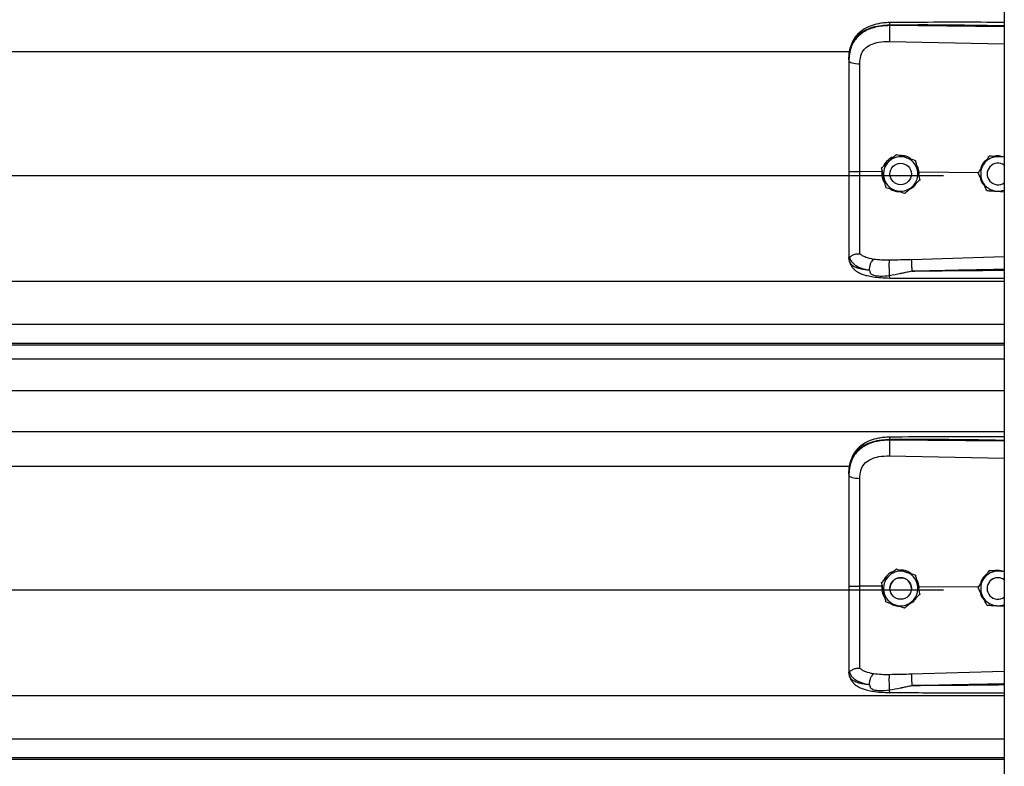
# Model space of a CAD drawing. Header units: inches. Extents: x 170 to 284, y 215 to 248.
# Tile 220 of 256: x 181.381 to 181.869, y 242.263 to 242.633. Entities that reach past the tile are written whole.
import ezdxf

# ---------------------------------------------------------------- set-up
doc = ezdxf.new("R2010")
doc.units = ezdxf.units.IN
doc.header["$LTSCALE"] = 0.25
doc.header["$MEASUREMENT"] = 0
doc.layers.add('LH BENCH MOUNT', color=7, linetype='Continuous')

msp = doc.modelspace()

# ---------------------------------------------------------------- linework, layer by layer
at = {"layer": 'LH BENCH MOUNT'}
for p, q in [((181.86935, 243.8431), (181.86935, 239.64265)), ((181.81251, 242.62982), (181.81251, 242.63023)), ((181.86935, 242.62928), (181.81251, 242.62982)), ((181.81241, 242.62203), (181.86935, 242.62082)), ((177.91358, 242.61695), (181.7928, 242.61695)), ((181.79231, 242.6129), (181.79231, 242.61241)), ((181.81588, 242.56596), (181.81588, 242.56596)), ((181.86183, 242.56517), (181.86183, 242.56517)), ((181.86287, 242.5651), (181.86183, 242.56517)), ((181.8253, 242.56296), (181.8253, 242.56296)), ((177.8672, 242.55556), (181.83919, 242.55556)), ((181.80868, 242.55737), (181.79777, 242.55748)), ((181.80857, 242.55931), (181.80857, 242.55931)), ((181.80887, 242.55796), (181.80868, 242.55737)), ((181.80868, 242.55737), (181.80868, 242.55737)), ((181.81264, 242.5563), (181.81264, 242.5563)), ((181.82334, 242.5563), (181.82334, 242.5563)), ((181.82712, 242.5572), (181.82657, 242.55714)), ((181.82702, 242.55508), (181.82712, 242.5572)), ((181.82712, 242.5572), (181.82712, 242.5572)), ((181.85635, 242.55692), (181.82712, 242.5572)), ((181.85634, 242.55694), (181.85634, 242.55695)), ((181.86085, 242.5563), (181.86085, 242.5563)), ((181.82741, 242.55331), (181.82741, 242.5533)), ((181.86565, 242.54776), (181.86935, 242.54752)), ((181.79231, 242.51535), (181.79231, 242.51482)), ((181.79265, 242.51284), (181.79231, 242.51482)), ((181.86935, 242.51515), (181.82342, 242.51382)), ((177.83703, 242.50318), (181.86935, 242.50318)), ((177.83703, 242.4818), (181.86935, 242.4818)), ((181.86935, 242.47231), (177.83703, 242.47231)), ((177.83703, 242.47167), (181.86935, 242.47167)), ((177.83703, 242.46465), (181.86935, 242.46465)), ((177.83703, 242.44897), (181.86935, 242.44897)), ((177.83703, 242.42858), (181.86935, 242.42858)), ((181.81251, 242.42437), (181.81251, 242.42478)), ((181.86935, 242.42383), (181.81251, 242.42437)), ((181.81241, 242.41658), (181.86935, 242.41537)), ((177.91358, 242.41151), (181.7928, 242.41151)), ((181.79231, 242.40745), (181.79231, 242.40696)), ((181.81588, 242.36052), (181.81588, 242.36051)), ((181.8253, 242.35752), (181.8253, 242.35751)), ((181.86183, 242.35972), (181.86183, 242.35972)), ((181.86287, 242.35965), (181.86183, 242.35972)), ((181.80868, 242.35192), (181.79777, 242.35203)), ((181.80857, 242.35386), (181.80857, 242.35386)), ((181.80887, 242.35251), (181.80868, 242.35192)), ((181.80868, 242.35192), (181.80868, 242.35192)), ((181.81264, 242.35086), (181.81264, 242.35086)), ((181.82334, 242.35086), (181.82334, 242.35086)), ((181.82712, 242.35175), (181.82657, 242.35169)), ((181.82702, 242.34963), (181.82712, 242.35175)), ((181.82712, 242.35175), (181.82712, 242.35175)), ((181.85635, 242.35147), (181.82712, 242.35175)), ((181.85634, 242.3515), (181.85634, 242.3515)), ((181.86085, 242.35086), (181.86085, 242.35086)), ((177.8672, 242.35011), (181.83919, 242.35011)), ((181.82741, 242.34786), (181.82741, 242.34786)), ((181.86565, 242.34231), (181.86935, 242.34207)), ((181.79231, 242.30991), (181.79231, 242.30938)), ((181.79265, 242.30739), (181.79231, 242.30938)), ((181.86935, 242.3097), (181.82342, 242.30837)), ((177.83703, 242.29773), (181.86935, 242.29773)), ((177.83703, 242.27635), (181.86935, 242.27635)), ((181.86935, 242.26686), (177.83703, 242.26686)), ((177.83703, 242.26623), (181.86935, 242.26623))]:
    msp.add_line(p, q, dxfattribs=at)
at = {"layer": 'LH BENCH MOUNT', "flags": 128}
for points in [[(181.79231, 242.61241), (181.79242, 242.61211), (181.79272, 242.61183), (181.79322, 242.61156), (181.7939, 242.61133), (181.79472, 242.61114), (181.79567, 242.61099), (181.79669, 242.6109), (181.79777, 242.61086)], [(181.79231, 242.40696), (181.79242, 242.40666), (181.79272, 242.40638), (181.79322, 242.40612), (181.7939, 242.40588), (181.79472, 242.40569), (181.79567, 242.40554), (181.79669, 242.40545), (181.79777, 242.40541)]]:
    msp.add_lwpolyline(points, dxfattribs=at)
at = {"layer": 'LH BENCH MOUNT'}
for centre in [(181.81799, 242.5563), (181.81799, 242.35086)]:
    msp.add_circle(centre, 0.00535, dxfattribs=at)
for centre, radius, start, end in [((181.81799, 242.5563), 0.00856, 132.3279, 192.3279), ((181.81799, 242.5563), 0.00856, 72.3279, 132.3279), ((181.81799, 242.5563), 0.00856, 12.3279, 72.3279), ((181.8662, 242.5563), 0.00856, 146.2935, 206.2935), ((181.8662, 242.5563), 0.00856, 86.2935, 146.2935), ((181.8662, 242.5563), 0.00535, 53.9281, 306.0719), ((181.81799, 242.5563), 0.00856, 312.3279, 12.3279), ((181.81799, 242.5563), 0.00856, 192.3279, 252.3279), ((181.8662, 242.5563), 0.00856, 206.2935, 266.2935), ((181.81799, 242.5563), 0.00856, 252.3279, 312.3279), ((181.8662, 242.5563), 0.00856, 266.2935, 291.5923), ((181.81799, 242.35086), 0.00856, 132.3279, 192.3279), ((181.81799, 242.35086), 0.00856, 72.3279, 132.3279), ((181.81799, 242.35086), 0.00535, 0, 180), ((181.81799, 242.35086), 0.00856, 12.3279, 72.3279), ((181.8662, 242.35086), 0.00856, 146.2935, 206.2935), ((181.8662, 242.35086), 0.00856, 86.2935, 146.2935), ((181.8662, 242.35086), 0.00535, 53.9281, 180), ((181.8662, 242.35086), 0.00535, 53.9281, 306.0719), ((181.81799, 242.35086), 0.00856, 312.3279, 12.3279), ((181.81799, 242.35086), 0.00856, 192.3279, 252.3279), ((181.8662, 242.35086), 0.00856, 206.2935, 266.2935), ((181.81799, 242.35086), 0.00856, 252.3279, 312.3279), ((181.8662, 242.35086), 0.00856, 266.2935, 291.5923)]:
    msp.add_arc(centre, radius, start, end, dxfattribs=at)
for points, knots in [([(181.79231, 242.6129), (181.79237, 242.61425), (181.79249, 242.61681), (181.79346, 242.6203), (181.79475, 242.62272), (181.79612, 242.62442), (181.7972, 242.62546), (181.79826, 242.62629), (181.79925, 242.62695), (181.80048, 242.62764), (181.80207, 242.62837), (181.80474, 242.62928), (181.80827, 242.63004), (181.81118, 242.63017), (181.81251, 242.63023)], [0, 0, 0, 0, 0.130716, 0.246761, 0.357793, 0.417097, 0.479148, 0.517715, 0.55909, 0.603295, 0.663348, 0.735369, 0.879208, 1, 1, 1, 1]), ([(181.81251, 242.62982), (181.81129, 242.62979), (181.80886, 242.62972), (181.80552, 242.6291), (181.80256, 242.62815), (181.80002, 242.62694), (181.79779, 242.62539), (181.79591, 242.62355), (181.79443, 242.62142), (181.79326, 242.61885), (181.79247, 242.6158), (181.79236, 242.61354), (181.79231, 242.61241)], [0, 0, 0, 0, 0.11117, 0.222336, 0.316278, 0.410208, 0.502403, 0.594579, 0.684543, 0.774504, 0.887181, 1, 1, 1, 1]), ([(181.81253, 242.63132), (181.81153, 242.63128), (181.80964, 242.63121), (181.80633, 242.63068), (181.8031, 242.62979), (181.80035, 242.62848), (181.79837, 242.62716), (181.79672, 242.62572), (181.79541, 242.62413), (181.79433, 242.62237), (181.79348, 242.62046), (181.79273, 242.61795), (181.79252, 242.61601), (181.7924, 242.61494)], [0, 0, 0, 0, 0.097747, 0.185161, 0.330612, 0.436467, 0.508318, 0.585006, 0.671976, 0.730795, 0.803679, 0.891544, 1, 1, 1, 1]), ([(181.81251, 242.62982), (181.81249, 242.62924), (181.81244, 242.62805), (181.8124, 242.62582), (181.81239, 242.62364), (181.8124, 242.62255), (181.81241, 242.62203)], [0, 0, 0, 0, 0.240694, 0.5, 0.759306, 1, 1, 1, 1]), ([(181.81253, 242.63131), (181.81252, 242.63131), (181.81252, 242.63132), (181.81252, 242.63121), (181.81251, 242.63092), (181.81251, 242.6305), (181.81251, 242.63023)], [0, 0, 0, 0, 0.097876, 0.335386, 0.567961, 1, 1, 1, 1]), ([(181.81251, 242.63023), (181.81881, 242.63027), (181.83205, 242.63035), (181.851, 242.63017), (181.86364, 242.62995), (181.86935, 242.62985)], [0, 0, 0, 0, 0.33267, 0.698436, 1, 1, 1, 1]), ([(181.86935, 242.6314), (181.86646, 242.63142), (181.85583, 242.63147), (181.83688, 242.63151), (181.82084, 242.63139), (181.81253, 242.63132)], [0, 0, 0, 0, 0.153046, 0.561044, 1, 1, 1, 1]), ([(181.79819, 242.61479), (181.79819, 242.61479), (181.7983, 242.61515), (181.79879, 242.61656), (181.80033, 242.61876), (181.8034, 242.62066), (181.80751, 242.62187), (181.81066, 242.62197), (181.81241, 242.62203)], [0, 0, 0, 0, 0.000004, 0.065095, 0.26167, 0.475311, 0.709366, 1, 1, 1, 1]), ([(181.79777, 242.61086), (181.79784, 242.61218), (181.79791, 242.61351), (181.79819, 242.61479), (181.79819, 242.61479)], [0, 0, 0, 0, 0.9999804, 1, 1, 1, 1]), ([(181.79231, 242.61241), (181.79231, 242.60878), (181.79231, 242.60151), (181.79231, 242.59042), (181.79231, 242.57924), (181.79231, 242.56827), (181.79231, 242.56103), (181.79231, 242.55755)], [0, 0, 0, 0, 0.2027568, 0.4061036, 0.6088604, 0.8122072, 1, 1, 1, 1]), ([(181.79777, 242.55748), (181.79777, 242.55748), (181.79777, 242.56086), (181.79777, 242.56791), (181.79777, 242.57858), (181.79777, 242.58946), (181.79777, 242.60025), (181.79777, 242.60732), (181.79777, 242.61086)], [0, 0, 0, 0, 0.000001, 0.187792, 0.390844, 0.593896, 0.796948, 1, 1, 1, 1]), ([(181.81223, 242.56264), (181.81317, 242.56349), (181.81442, 242.56463), (181.81559, 242.5657), (181.81588, 242.56596)], [0, 0, 0, 0, 0.749773, 1, 1, 1, 1]), ([(181.81223, 242.56263), (181.81317, 242.56349), (181.81442, 242.56463), (181.81559, 242.5657), (181.81588, 242.56596)], [0, 0, 0, 0, 0.749773, 1, 1, 1, 1]), ([(181.81588, 242.56596), (181.81628, 242.56583), (181.81778, 242.56536), (181.8194, 242.56484), (181.82059, 242.56446)], [0, 0, 0, 0, 0.264307, 1, 1, 1, 1]), ([(181.81588, 242.56596), (181.81628, 242.56584), (181.81778, 242.56536), (181.8194, 242.56484), (181.82059, 242.56446)], [0, 0, 0, 0, 0.264307, 1, 1, 1, 1]), ([(181.82325, 242.56362), (181.8229, 242.56391), (181.82173, 242.56485), (181.81968, 242.56542), (181.81811, 242.56542), (181.81758, 242.56542)], [0, 0, 0, 0, 0.225517, 0.735556, 1, 1, 1, 1]), ([(181.86183, 242.56517), (181.86145, 242.5646), (181.86068, 242.56345), (181.85974, 242.56204), (181.85921, 242.56124), (181.85908, 242.56106)], [0, 0, 0, 0, 0.4299704, 0.8700602, 1, 1, 1, 1]), ([(181.86183, 242.56517), (181.86145, 242.5646), (181.86068, 242.56345), (181.85974, 242.56204), (181.85921, 242.56124), (181.85908, 242.56106)], [0, 0, 0, 0, 0.42997, 0.87006, 1, 1, 1, 1]), ([(181.86676, 242.56485), (181.86549, 242.56493), (181.86379, 242.56504), (181.86222, 242.56514), (181.86183, 242.56517)], [0, 0, 0, 0, 0.749773, 1, 1, 1, 1]), ([(181.86883, 242.56471), (181.86817, 242.56491), (181.8669, 242.5653), (181.86533, 242.56532), (181.86455, 242.56506), (181.86438, 242.565)], [0, 0, 0, 0, 0.456542, 0.877502, 1, 1, 1, 1]), ([(181.80857, 242.55931), (181.80908, 242.55977), (181.8101, 242.5607), (181.81135, 242.56184), (181.81207, 242.56249), (181.81223, 242.56264)], [0, 0, 0, 0, 0.42997, 0.87006, 1, 1, 1, 1]), ([(181.80857, 242.55931), (181.80908, 242.55977), (181.8101, 242.5607), (181.81135, 242.56183), (181.81207, 242.56249), (181.81223, 242.56263)], [0, 0, 0, 0, 0.42997, 0.87006, 1, 1, 1, 1]), ([(181.8146, 242.5648), (181.81447, 242.56477), (181.81332, 242.56451), (181.81156, 242.56305), (181.80994, 242.56144), (181.80961, 242.56033), (181.80958, 242.56022)], [0, 0, 0, 0, 0.059315, 0.505277, 0.94972, 1, 1, 1, 1]), ([(181.82059, 242.56446), (181.82078, 242.5644), (181.82223, 242.56394), (181.82383, 242.56343), (181.82516, 242.56301), (181.8253, 242.56296)], [0, 0, 0, 0, 0.1156469, 0.9045343, 1, 1, 1, 1]), ([(181.82059, 242.56446), (181.82078, 242.5644), (181.82223, 242.56394), (181.82383, 242.56343), (181.82516, 242.56301), (181.8253, 242.56296)], [0, 0, 0, 0, 0.115647, 0.904534, 1, 1, 1, 1]), ([(181.8253, 242.56296), (181.82545, 242.56229), (181.82574, 242.56094), (181.8261, 242.55929), (181.82631, 242.55835), (181.82636, 242.55813)], [0, 0, 0, 0, 0.42997, 0.87006, 1, 1, 1, 1]), ([(181.8253, 242.56296), (181.82545, 242.56229), (181.82574, 242.56094), (181.8261, 242.55929), (181.82631, 242.55835), (181.82636, 242.55813)], [0, 0, 0, 0, 0.42997, 0.87006, 1, 1, 1, 1]), ([(181.82712, 242.5572), (181.82712, 242.5572), (181.82702, 242.55817), (181.82676, 242.55956), (181.82596, 242.56065), (181.82574, 242.56095)], [0, 0, 0, 0, 0.00002, 0.727264, 1, 1, 1, 1]), ([(181.85908, 242.56106), (181.85838, 242.56), (181.85744, 242.55859), (181.85656, 242.55727), (181.85634, 242.55694)], [0, 0, 0, 0, 0.749773, 1, 1, 1, 1]), ([(181.85908, 242.56106), (181.85838, 242.56), (181.85744, 242.55859), (181.85656, 242.55727), (181.85634, 242.55695)], [0, 0, 0, 0, 0.749773, 1, 1, 1, 1]), ([(181.86048, 242.56316), (181.86016, 242.56294), (181.85901, 242.56215), (181.85792, 242.56055), (181.85762, 242.55915), (181.85753, 242.55873)], [0, 0, 0, 0, 0.212514, 0.767063, 1, 1, 1, 1]), ([(181.86935, 242.56468), (181.86871, 242.56472), (181.86785, 242.56478), (181.86698, 242.56483), (181.86676, 242.56485)], [0, 0, 0, 0, 0.7486223, 1, 1, 1, 1]), ([(181.79231, 242.55755), (181.79231, 242.55451), (181.79231, 242.54833), (181.79231, 242.53955), (181.79231, 242.53138), (181.79231, 242.5248), (181.79231, 242.51942), (181.79231, 242.51671), (181.79231, 242.51535)], [0, 0, 0, 0, 0.187091, 0.380392, 0.555876, 0.736448, 0.867195, 1, 1, 1, 1]), ([(181.79777, 242.51679), (181.79777, 242.51705), (181.79777, 242.51862), (181.79777, 242.52205), (181.79777, 242.52766), (181.79777, 242.5341), (181.79777, 242.54132), (181.79777, 242.5492), (181.79777, 242.55472), (181.79777, 242.55748), (181.79777, 242.55748)], [0, 0, 0, 0, 0.031558, 0.189146, 0.346734, 0.504328, 0.661923, 0.83096, 0.999998, 1, 1, 1, 1]), ([(181.80963, 242.55448), (181.80936, 242.55572), (181.809, 242.55738), (181.80866, 242.55892), (181.80857, 242.55931)], [0, 0, 0, 0, 0.749773, 1, 1, 1, 1]), ([(181.80868, 242.55737), (181.80865, 242.55692), (181.80854, 242.55548), (181.80896, 242.55332), (181.80991, 242.55196), (181.8103, 242.55141)], [0, 0, 0, 0, 0.215662, 0.681463, 1, 1, 1, 1]), ([(181.82636, 242.55813), (181.82663, 242.55689), (181.82699, 242.55523), (181.82733, 242.55369), (181.82741, 242.55331)], [0, 0, 0, 0, 0.749773, 1, 1, 1, 1]), ([(181.82636, 242.55813), (181.82663, 242.55689), (181.82699, 242.55523), (181.82733, 242.55369), (181.82741, 242.5533)], [0, 0, 0, 0, 0.749773, 1, 1, 1, 1]), ([(181.85853, 242.55251), (181.85844, 242.55269), (181.85777, 242.55406), (181.85702, 242.55556), (181.85641, 242.55681), (181.85634, 242.55694)], [0, 0, 0, 0, 0.115647, 0.904534, 1, 1, 1, 1]), ([(181.81068, 242.54965), (181.81054, 242.55032), (181.81024, 242.55167), (181.80988, 242.55332), (181.80968, 242.55426), (181.80963, 242.55448)], [0, 0, 0, 0, 0.42997, 0.87006, 1, 1, 1, 1]), ([(181.8224, 242.54874), (181.82291, 242.549), (181.82431, 242.54973), (181.82556, 242.55096), (181.82593, 242.55194), (181.82595, 242.55197)], [0, 0, 0, 0, 0.353696, 0.9777456, 1, 1, 1, 1]), ([(181.82741, 242.5533), (181.8269, 242.55284), (181.82588, 242.55191), (181.82463, 242.55077), (181.82392, 242.55012), (181.82376, 242.54998)], [0, 0, 0, 0, 0.4299704, 0.8700602, 1, 1, 1, 1]), ([(181.85728, 242.55505), (181.85732, 242.55459), (181.85747, 242.55319), (181.85832, 242.55159), (181.85925, 242.55079), (181.85948, 242.55059)], [0, 0, 0, 0, 0.27167, 0.821115, 1, 1, 1, 1]), ([(181.86072, 242.54808), (181.86053, 242.54846), (181.85983, 242.54987), (181.85908, 242.55139), (181.85853, 242.55251)], [0, 0, 0, 0, 0.264307, 1, 1, 1, 1]), ([(181.81068, 242.54965), (181.81108, 242.54952), (181.81259, 242.54904), (181.8142, 242.54853), (181.81539, 242.54815)], [0, 0, 0, 0, 0.264307, 1, 1, 1, 1]), ([(181.81284, 242.54896), (181.81292, 242.54889), (181.8138, 242.54816), (181.81537, 242.54768), (181.8168, 242.5476), (181.8172, 242.54757)], [0, 0, 0, 0, 0.06741, 0.74151, 1, 1, 1, 1]), ([(181.81539, 242.54815), (181.81558, 242.54809), (181.81704, 242.54762), (181.81864, 242.54712), (181.81996, 242.54669), (181.8201, 242.54665)], [0, 0, 0, 0, 0.1156469, 0.9045343, 1, 1, 1, 1]), ([(181.82376, 242.54998), (181.82282, 242.54912), (181.82156, 242.54798), (181.82039, 242.54691), (181.8201, 242.54665)], [0, 0, 0, 0, 0.749773, 1, 1, 1, 1]), ([(181.86072, 242.54808), (181.8614, 242.54804), (181.86278, 242.54795), (181.86447, 242.54784), (181.86543, 242.54778), (181.86565, 242.54776)], [0, 0, 0, 0, 0.42997, 0.87006, 1, 1, 1, 1]), ([(181.79251, 242.5151), (181.79256, 242.51509), (181.79266, 242.51508), (181.79295, 242.51526), (181.79342, 242.51559), (181.79429, 242.51617), (181.79577, 242.51679), (181.79711, 242.51679), (181.79777, 242.51679)], [0, 0, 0, 0, 0.1136769, 0.2333502, 0.3620694, 0.5019164, 0.7557449, 1, 1, 1, 1]), ([(181.8046, 242.51396), (181.80323, 242.51425), (181.80115, 242.51469), (181.79897, 242.51573), (181.79817, 242.51643), (181.79777, 242.51679)], [0, 0, 0, 0, 0.490199, 0.743885, 1, 1, 1, 1]), ([(181.79231, 242.51535), (181.79231, 242.51535), (181.79231, 242.51534), (181.79232, 242.51524), (181.79242, 242.51516), (181.7925, 242.51509)], [0, 0, 0, 0, 0.011935, 0.118982, 1, 1, 1, 1]), ([(181.7925, 242.5151), (181.79278, 242.51438), (181.79335, 242.5129), (181.7954, 242.51106), (181.79839, 242.50951), (181.80111, 242.50888), (181.80251, 242.50856)], [0, 0, 0, 0, 0.230526, 0.473488, 0.729738, 1, 1, 1, 1]), ([(181.80251, 242.50856), (181.80197, 242.50862), (181.80066, 242.50876), (181.79926, 242.50898), (181.79831, 242.50918), (181.79707, 242.50946), (181.79539, 242.51002), (181.79357, 242.51115), (181.79296, 242.51226), (181.79265, 242.51284)], [0, 0, 0, 0, 0.109188, 0.260819, 0.307798, 0.335524, 0.562789, 0.774954, 1, 1, 1, 1]), ([(181.79267, 242.51279), (181.79286, 242.51221), (181.79321, 242.5111), (181.79422, 242.50969), (181.79535, 242.50861), (181.7965, 242.50781), (181.79755, 242.50726), (181.79849, 242.50684), (181.79974, 242.50638), (181.80168, 242.50582), (181.80456, 242.50526), (181.80829, 242.50483), (181.81108, 242.50477), (181.81256, 242.50473)], [0, 0, 0, 0, 0.098431, 0.184822, 0.257308, 0.315887, 0.372274, 0.41214, 0.461592, 0.557588, 0.682876, 0.830318, 1, 1, 1, 1]), ([(181.80251, 242.50856), (181.80254, 242.50909), (181.80259, 242.5102), (181.80307, 242.51186), (181.80377, 242.51324), (181.80433, 242.51373), (181.8046, 242.51396)], [0, 0, 0, 0, 0.240768, 0.5, 0.759232, 1, 1, 1, 1]), ([(181.81243, 242.51355), (181.81108, 242.51355), (181.80838, 242.51353), (181.80587, 242.51382), (181.80462, 242.51396)], [0, 0, 0, 0, 0.500392, 1, 1, 1, 1]), ([(181.81252, 242.50598), (181.8125, 242.50622), (181.81247, 242.50673), (181.81242, 242.50774), (181.81239, 242.50893), (181.81236, 242.5102), (181.81236, 242.5114), (181.81237, 242.5124), (181.8124, 242.51314), (181.81242, 242.51342), (181.81243, 242.51355)], [0, 0, 0, 0, 0.109851, 0.231726, 0.363178, 0.5, 0.636822, 0.768274, 0.890149, 1, 1, 1, 1]), ([(181.82342, 242.51382), (181.82159, 242.51377), (181.81792, 242.51367), (181.81426, 242.51359), (181.81243, 242.51355)], [0, 0, 0, 0, 0.49998, 1, 1, 1, 1]), ([(181.82342, 242.51382), (181.82341, 242.51358), (181.8234, 242.51321), (181.8234, 242.51235), (181.82341, 242.51157), (181.82342, 242.51071), (181.82345, 242.50955), (181.82348, 242.50871), (181.82349, 242.50816)], [0, 0, 0, 0, 0.239451, 0.368343, 0.49997, 0.631601, 0.760506, 1, 1, 1, 1]), ([(181.80251, 242.50856), (181.80259, 242.50819), (181.80269, 242.50767), (181.80306, 242.50708), (181.80348, 242.50664), (181.80429, 242.5062), (181.80576, 242.50584), (181.80853, 242.5056), (181.81092, 242.50583), (181.81252, 242.50598)], [0, 0, 0, 0, 0.100127, 0.139586, 0.189714, 0.258234, 0.369736, 0.580348, 1, 1, 1, 1]), ([(181.81252, 242.50598), (181.8143, 242.50633), (181.81609, 242.50668), (181.8179, 242.50705), (181.81797, 242.50706), (181.81821, 242.50711), (181.81908, 242.50728), (181.82072, 242.5076), (181.82225, 242.50796), (181.82315, 242.50812), (181.82323, 242.50814)], [0, 0, 0, 0, 0.502275, 0.504579, 0.508657, 0.522131, 0.570331, 0.751426, 0.97869, 1, 1, 1, 1]), ([(181.82349, 242.50816), (181.82739, 242.50826), (181.83566, 242.50847), (181.84878, 242.50875), (181.85972, 242.50896), (181.86674, 242.50909), (181.86892, 242.50913), (181.86935, 242.50914)], [0, 0, 0, 0, 0.25516, 0.541071, 0.857735, 0.971288, 1, 1, 1, 1]), ([(181.86935, 242.50849), (181.86676, 242.50846), (181.86169, 242.5084), (181.85413, 242.50832), (181.84647, 242.50825), (181.83872, 242.5082), (181.83099, 242.50816), (181.82596, 242.50816), (181.82349, 242.50816)], [0, 0, 0, 0, 0.169941, 0.331425, 0.494842, 0.670531, 0.838916, 1, 1, 1, 1]), ([(181.81256, 242.50475), (181.81256, 242.50475), (181.81256, 242.50468), (181.81255, 242.50487), (181.81253, 242.5052), (181.81252, 242.50563), (181.81252, 242.50592), (181.81252, 242.50598)], [0, 0, 0, 0, 0.034367, 0.324567, 0.621015, 0.917463, 1, 1, 1, 1]), ([(181.81256, 242.50473), (181.81676, 242.50471), (181.82573, 242.50466), (181.84008, 242.50462), (181.85481, 242.5046), (181.86477, 242.50459), (181.86935, 242.50459)], [0, 0, 0, 0, 0.2216322, 0.4741489, 0.7576484, 1, 1, 1, 1]), ([(181.79231, 242.40745), (181.79237, 242.4088), (181.79249, 242.41136), (181.79346, 242.41486), (181.79475, 242.41727), (181.79612, 242.41897), (181.7972, 242.42001), (181.79826, 242.42084), (181.79925, 242.4215), (181.80048, 242.4222), (181.80207, 242.42292), (181.80474, 242.42383), (181.80827, 242.42459), (181.81118, 242.42472), (181.81251, 242.42478)], [0, 0, 0, 0, 0.1307157, 0.246761, 0.3577928, 0.4170972, 0.4791482, 0.5177152, 0.5590897, 0.6032945, 0.6633485, 0.7353692, 0.8792083, 1, 1, 1, 1]), ([(181.81251, 242.42437), (181.81129, 242.42434), (181.80886, 242.42427), (181.80552, 242.42365), (181.80256, 242.42271), (181.80002, 242.42149), (181.79779, 242.41994), (181.79591, 242.4181), (181.79443, 242.41597), (181.79326, 242.4134), (181.79247, 242.41035), (181.79236, 242.40809), (181.79231, 242.40696)], [0, 0, 0, 0, 0.11117, 0.222336, 0.316278, 0.410208, 0.502403, 0.594579, 0.684543, 0.774504, 0.887181, 1, 1, 1, 1]), ([(181.81253, 242.42587), (181.81153, 242.42584), (181.80964, 242.42576), (181.80633, 242.42523), (181.8031, 242.42434), (181.80035, 242.42304), (181.79837, 242.42171), (181.79672, 242.42027), (181.79541, 242.41868), (181.79433, 242.41693), (181.79348, 242.41502), (181.79273, 242.4125), (181.79252, 242.41056), (181.7924, 242.40949)], [0, 0, 0, 0, 0.097747, 0.185161, 0.330612, 0.436467, 0.508318, 0.585006, 0.671976, 0.730795, 0.803679, 0.891544, 1, 1, 1, 1]), ([(181.81251, 242.42437), (181.81249, 242.4238), (181.81244, 242.4226), (181.8124, 242.42037), (181.81239, 242.4182), (181.8124, 242.41711), (181.81241, 242.41658)], [0, 0, 0, 0, 0.240694, 0.5, 0.759306, 1, 1, 1, 1]), ([(181.81253, 242.42586), (181.81252, 242.42586), (181.81252, 242.42588), (181.81252, 242.42576), (181.81251, 242.42547), (181.81251, 242.42505), (181.81251, 242.42478)], [0, 0, 0, 0, 0.097876, 0.335386, 0.567961, 1, 1, 1, 1]), ([(181.81251, 242.42478), (181.81881, 242.42482), (181.83205, 242.4249), (181.851, 242.42472), (181.86364, 242.4245), (181.86935, 242.4244)], [0, 0, 0, 0, 0.33267, 0.698436, 1, 1, 1, 1]), ([(181.86935, 242.42596), (181.86646, 242.42597), (181.85583, 242.42603), (181.83688, 242.42606), (181.82084, 242.42594), (181.81253, 242.42587)], [0, 0, 0, 0, 0.153046, 0.561044, 1, 1, 1, 1]), ([(181.79819, 242.40934), (181.79819, 242.40934), (181.7983, 242.4097), (181.79879, 242.41111), (181.80033, 242.41331), (181.8034, 242.41522), (181.80751, 242.41643), (181.81066, 242.41653), (181.81241, 242.41658)], [0, 0, 0, 0, 0.000004, 0.065095, 0.26167, 0.475311, 0.709366, 1, 1, 1, 1]), ([(181.79777, 242.40541), (181.79784, 242.40674), (181.79791, 242.40806), (181.79819, 242.40934), (181.79819, 242.40934)], [0, 0, 0, 0, 0.9999804, 1, 1, 1, 1]), ([(181.79231, 242.40696), (181.79231, 242.40333), (181.79231, 242.39606), (181.79231, 242.38498), (181.79231, 242.37379), (181.79231, 242.36283), (181.79231, 242.35558), (181.79231, 242.3521)], [0, 0, 0, 0, 0.202757, 0.406104, 0.60886, 0.812207, 1, 1, 1, 1]), ([(181.79777, 242.35203), (181.79777, 242.35203), (181.79777, 242.35542), (181.79777, 242.36246), (181.79777, 242.37314), (181.79777, 242.38401), (181.79777, 242.3948), (181.79777, 242.40187), (181.79777, 242.40541)], [0, 0, 0, 0, 0.000001, 0.187792, 0.390844, 0.593896, 0.796948, 1, 1, 1, 1]), ([(181.81223, 242.35719), (181.81317, 242.35804), (181.81442, 242.35919), (181.81559, 242.36025), (181.81588, 242.36052)], [0, 0, 0, 0, 0.749773, 1, 1, 1, 1]), ([(181.81223, 242.35719), (181.81317, 242.35804), (181.81442, 242.35919), (181.81559, 242.36025), (181.81588, 242.36051)], [0, 0, 0, 0, 0.749773, 1, 1, 1, 1]), ([(181.81588, 242.36052), (181.81628, 242.36039), (181.81778, 242.35991), (181.8194, 242.35939), (181.82059, 242.35902)], [0, 0, 0, 0, 0.264307, 1, 1, 1, 1]), ([(181.81588, 242.36051), (181.81628, 242.36039), (181.81778, 242.35991), (181.8194, 242.35939), (181.82059, 242.35901)], [0, 0, 0, 0, 0.264307, 1, 1, 1, 1]), ([(181.82325, 242.35817), (181.8229, 242.35846), (181.82173, 242.3594), (181.81968, 242.35997), (181.81811, 242.35998), (181.81758, 242.35998)], [0, 0, 0, 0, 0.225517, 0.735556, 1, 1, 1, 1]), ([(181.80857, 242.35386), (181.80908, 242.35432), (181.8101, 242.35525), (181.81135, 242.35639), (181.81207, 242.35704), (181.81223, 242.35719)], [0, 0, 0, 0, 0.42997, 0.87006, 1, 1, 1, 1]), ([(181.80857, 242.35386), (181.80908, 242.35432), (181.8101, 242.35525), (181.81135, 242.35639), (181.81207, 242.35704), (181.81223, 242.35719)], [0, 0, 0, 0, 0.42997, 0.87006, 1, 1, 1, 1]), ([(181.8146, 242.35935), (181.81447, 242.35932), (181.81332, 242.35906), (181.81156, 242.35761), (181.80994, 242.356), (181.80961, 242.35489), (181.80958, 242.35477)], [0, 0, 0, 0, 0.059315, 0.505277, 0.94972, 1, 1, 1, 1]), ([(181.82059, 242.35902), (181.82078, 242.35896), (181.82223, 242.35849), (181.82383, 242.35798), (181.82516, 242.35756), (181.8253, 242.35752)], [0, 0, 0, 0, 0.1156469, 0.9045343, 1, 1, 1, 1]), ([(181.82059, 242.35901), (181.82078, 242.35895), (181.82223, 242.35849), (181.82383, 242.35798), (181.82516, 242.35756), (181.8253, 242.35751)], [0, 0, 0, 0, 0.115647, 0.904534, 1, 1, 1, 1]), ([(181.8253, 242.35752), (181.82545, 242.35685), (181.82574, 242.35549), (181.8261, 242.35385), (181.82631, 242.3529), (181.82636, 242.35269)], [0, 0, 0, 0, 0.42997, 0.87006, 1, 1, 1, 1]), ([(181.8253, 242.35751), (181.82545, 242.35684), (181.82574, 242.35549), (181.8261, 242.35384), (181.82631, 242.3529), (181.82636, 242.35268)], [0, 0, 0, 0, 0.42997, 0.87006, 1, 1, 1, 1]), ([(181.82712, 242.35175), (181.82712, 242.35175), (181.82702, 242.35272), (181.82676, 242.35412), (181.82596, 242.35521), (181.82574, 242.3555)], [0, 0, 0, 0, 0.00002, 0.727264, 1, 1, 1, 1]), ([(181.85908, 242.35561), (181.85838, 242.35455), (181.85744, 242.35314), (181.85656, 242.35182), (181.85634, 242.3515)], [0, 0, 0, 0, 0.749773, 1, 1, 1, 1]), ([(181.85908, 242.35561), (181.85838, 242.35455), (181.85744, 242.35314), (181.85656, 242.35183), (181.85634, 242.3515)], [0, 0, 0, 0, 0.749773, 1, 1, 1, 1]), ([(181.86048, 242.35771), (181.86016, 242.35749), (181.85901, 242.3567), (181.85792, 242.3551), (181.85762, 242.3537), (181.85753, 242.35328)], [0, 0, 0, 0, 0.212514, 0.767063, 1, 1, 1, 1]), ([(181.86183, 242.35972), (181.86145, 242.35915), (181.86068, 242.358), (181.85974, 242.35659), (181.85921, 242.35579), (181.85908, 242.35561)], [0, 0, 0, 0, 0.4299704, 0.8700602, 1, 1, 1, 1]), ([(181.86183, 242.35972), (181.86145, 242.35915), (181.86068, 242.358), (181.85974, 242.3566), (181.85921, 242.35579), (181.85908, 242.35561)], [0, 0, 0, 0, 0.42997, 0.87006, 1, 1, 1, 1]), ([(181.86676, 242.3594), (181.86549, 242.35948), (181.86379, 242.35959), (181.86222, 242.35969), (181.86183, 242.35972)], [0, 0, 0, 0, 0.749773, 1, 1, 1, 1]), ([(181.86883, 242.35927), (181.86817, 242.35947), (181.8669, 242.35985), (181.86533, 242.35988), (181.86455, 242.35961), (181.86438, 242.35956)], [0, 0, 0, 0, 0.456542, 0.877502, 1, 1, 1, 1]), ([(181.86935, 242.35923), (181.86871, 242.35927), (181.86785, 242.35933), (181.86698, 242.35939), (181.86676, 242.3594)], [0, 0, 0, 0, 0.7486223, 1, 1, 1, 1]), ([(181.79231, 242.3521), (181.79231, 242.34906), (181.79231, 242.34289), (181.79231, 242.3341), (181.79231, 242.32593), (181.79231, 242.31935), (181.79231, 242.31397), (181.79231, 242.31127), (181.79231, 242.30991)], [0, 0, 0, 0, 0.187091, 0.380392, 0.555876, 0.736448, 0.867195, 1, 1, 1, 1]), ([(181.79777, 242.31134), (181.79777, 242.3116), (181.79777, 242.31318), (181.79777, 242.31661), (181.79777, 242.32221), (181.79777, 242.32865), (181.79777, 242.33587), (181.79777, 242.34375), (181.79777, 242.34928), (181.79777, 242.35203), (181.79777, 242.35203)], [0, 0, 0, 0, 0.031558, 0.189146, 0.346734, 0.504328, 0.661923, 0.83096, 0.999998, 1, 1, 1, 1]), ([(181.80963, 242.34903), (181.80936, 242.35027), (181.809, 242.35193), (181.80866, 242.35347), (181.80857, 242.35386)], [0, 0, 0, 0, 0.749773, 1, 1, 1, 1]), ([(181.80868, 242.35192), (181.80865, 242.35147), (181.80854, 242.35004), (181.80896, 242.34787), (181.80991, 242.34652), (181.8103, 242.34597)], [0, 0, 0, 0, 0.215662, 0.681463, 1, 1, 1, 1]), ([(181.82636, 242.35269), (181.82663, 242.35144), (181.82699, 242.34979), (181.82733, 242.34824), (181.82741, 242.34786)], [0, 0, 0, 0, 0.749773, 1, 1, 1, 1]), ([(181.82636, 242.35268), (181.82663, 242.35144), (181.82699, 242.34978), (181.82733, 242.34824), (181.82741, 242.34786)], [0, 0, 0, 0, 0.749773, 1, 1, 1, 1]), ([(181.85853, 242.34707), (181.85844, 242.34724), (181.85777, 242.34861), (181.85702, 242.35012), (181.85641, 242.35136), (181.85634, 242.3515)], [0, 0, 0, 0, 0.115647, 0.904534, 1, 1, 1, 1]), ([(181.81068, 242.3442), (181.81054, 242.34487), (181.81024, 242.34622), (181.80988, 242.34787), (181.80968, 242.34881), (181.80963, 242.34903)], [0, 0, 0, 0, 0.42997, 0.87006, 1, 1, 1, 1]), ([(181.8224, 242.34329), (181.82291, 242.34355), (181.82431, 242.34428), (181.82556, 242.34551), (181.82593, 242.34649), (181.82595, 242.34652)], [0, 0, 0, 0, 0.353696, 0.9777456, 1, 1, 1, 1]), ([(181.82741, 242.34786), (181.8269, 242.3474), (181.82588, 242.34646), (181.82463, 242.34533), (181.82392, 242.34468), (181.82376, 242.34453)], [0, 0, 0, 0, 0.4299704, 0.8700602, 1, 1, 1, 1]), ([(181.85728, 242.3496), (181.85732, 242.34914), (181.85747, 242.34774), (181.85832, 242.34615), (181.85925, 242.34534), (181.85948, 242.34514)], [0, 0, 0, 0, 0.27167, 0.821115, 1, 1, 1, 1]), ([(181.86072, 242.34263), (181.86053, 242.34301), (181.85983, 242.34442), (181.85908, 242.34595), (181.85853, 242.34707)], [0, 0, 0, 0, 0.264307, 1, 1, 1, 1]), ([(181.81068, 242.3442), (181.81108, 242.34407), (181.81259, 242.3436), (181.8142, 242.34308), (181.81539, 242.3427)], [0, 0, 0, 0, 0.264307, 1, 1, 1, 1]), ([(181.81284, 242.34351), (181.81292, 242.34345), (181.8138, 242.34271), (181.81537, 242.34223), (181.8168, 242.34215), (181.8172, 242.34213)], [0, 0, 0, 0, 0.06741, 0.74151, 1, 1, 1, 1]), ([(181.81539, 242.3427), (181.81558, 242.34264), (181.81704, 242.34218), (181.81864, 242.34167), (181.81996, 242.34125), (181.8201, 242.3412)], [0, 0, 0, 0, 0.1156469, 0.9045343, 1, 1, 1, 1]), ([(181.82376, 242.34453), (181.82282, 242.34367), (181.82156, 242.34253), (181.82039, 242.34147), (181.8201, 242.3412)], [0, 0, 0, 0, 0.749773, 1, 1, 1, 1]), ([(181.86072, 242.34263), (181.8614, 242.34259), (181.86278, 242.3425), (181.86447, 242.34239), (181.86543, 242.34233), (181.86565, 242.34231)], [0, 0, 0, 0, 0.42997, 0.87006, 1, 1, 1, 1]), ([(181.79251, 242.30966), (181.79256, 242.30965), (181.79266, 242.30963), (181.79295, 242.30982), (181.79342, 242.31015), (181.79429, 242.31073), (181.79577, 242.31135), (181.79711, 242.31134), (181.79777, 242.31134)], [0, 0, 0, 0, 0.1136769, 0.2333502, 0.3620694, 0.5019164, 0.7557449, 1, 1, 1, 1]), ([(181.8046, 242.30851), (181.80323, 242.3088), (181.80115, 242.30924), (181.79897, 242.31028), (181.79817, 242.31098), (181.79777, 242.31134)], [0, 0, 0, 0, 0.490199, 0.743885, 1, 1, 1, 1]), ([(181.79231, 242.30991), (181.79231, 242.3099), (181.79231, 242.30989), (181.79232, 242.30979), (181.79242, 242.30971), (181.7925, 242.30964)], [0, 0, 0, 0, 0.011935, 0.118982, 1, 1, 1, 1]), ([(181.7925, 242.30966), (181.79278, 242.30893), (181.79335, 242.30745), (181.7954, 242.30562), (181.79839, 242.30406), (181.80111, 242.30344), (181.80251, 242.30312)], [0, 0, 0, 0, 0.230526, 0.473488, 0.729738, 1, 1, 1, 1]), ([(181.80251, 242.30311), (181.80197, 242.30317), (181.80066, 242.30331), (181.79926, 242.30354), (181.79831, 242.30373), (181.79707, 242.30401), (181.79539, 242.30457), (181.79357, 242.3057), (181.79296, 242.30682), (181.79265, 242.30739)], [0, 0, 0, 0, 0.109188, 0.260819, 0.307798, 0.335524, 0.562789, 0.774954, 1, 1, 1, 1]), ([(181.79267, 242.30735), (181.79286, 242.30676), (181.79321, 242.30566), (181.79422, 242.30424), (181.79535, 242.30316), (181.7965, 242.30237), (181.79755, 242.30181), (181.79849, 242.3014), (181.79974, 242.30093), (181.80168, 242.30037), (181.80456, 242.29981), (181.80829, 242.29939), (181.81108, 242.29932), (181.81256, 242.29928)], [0, 0, 0, 0, 0.098431, 0.184822, 0.257308, 0.315887, 0.372274, 0.41214, 0.461592, 0.557588, 0.682876, 0.830318, 1, 1, 1, 1]), ([(181.80251, 242.30312), (181.80254, 242.30365), (181.80259, 242.30475), (181.80307, 242.30641), (181.80377, 242.3078), (181.80433, 242.30828), (181.8046, 242.30851)], [0, 0, 0, 0, 0.240768, 0.5, 0.759232, 1, 1, 1, 1]), ([(181.81243, 242.30811), (181.81108, 242.3081), (181.80838, 242.30809), (181.80587, 242.30837), (181.80462, 242.30851)], [0, 0, 0, 0, 0.500392, 1, 1, 1, 1]), ([(181.81252, 242.30054), (181.8125, 242.30078), (181.81247, 242.30128), (181.81242, 242.30229), (181.81239, 242.30348), (181.81236, 242.30475), (181.81236, 242.30596), (181.81237, 242.30695), (181.8124, 242.30769), (181.81242, 242.30797), (181.81243, 242.30811)], [0, 0, 0, 0, 0.109851, 0.231726, 0.363178, 0.5, 0.636822, 0.768274, 0.890149, 1, 1, 1, 1]), ([(181.82342, 242.30837), (181.82159, 242.30832), (181.81792, 242.30822), (181.81426, 242.30815), (181.81243, 242.30811)], [0, 0, 0, 0, 0.49998, 1, 1, 1, 1]), ([(181.82342, 242.30837), (181.82341, 242.30813), (181.8234, 242.30776), (181.8234, 242.3069), (181.82341, 242.30613), (181.82342, 242.30527), (181.82345, 242.30411), (181.82348, 242.30326), (181.82349, 242.30271)], [0, 0, 0, 0, 0.239451, 0.368343, 0.49997, 0.631601, 0.760506, 1, 1, 1, 1]), ([(181.80251, 242.30311), (181.80259, 242.30274), (181.80269, 242.30222), (181.80306, 242.30163), (181.80348, 242.30119), (181.80429, 242.30075), (181.80576, 242.30039), (181.80853, 242.30015), (181.81092, 242.30038), (181.81252, 242.30054)], [0, 0, 0, 0, 0.100127, 0.139586, 0.189714, 0.258234, 0.369736, 0.580348, 1, 1, 1, 1]), ([(181.81252, 242.30054), (181.8143, 242.30088), (181.81609, 242.30123), (181.8179, 242.3016), (181.81797, 242.30161), (181.81821, 242.30166), (181.81908, 242.30184), (181.82072, 242.30215), (181.82225, 242.30252), (181.82315, 242.30268), (181.82323, 242.30269)], [0, 0, 0, 0, 0.502275, 0.504579, 0.508657, 0.522131, 0.570331, 0.751426, 0.97869, 1, 1, 1, 1]), ([(181.82349, 242.30271), (181.82739, 242.30281), (181.83566, 242.30302), (181.84878, 242.3033), (181.85972, 242.30352), (181.86674, 242.30364), (181.86892, 242.30368), (181.86935, 242.30369)], [0, 0, 0, 0, 0.25516, 0.541071, 0.857735, 0.971288, 1, 1, 1, 1]), ([(181.86935, 242.30305), (181.86676, 242.30301), (181.86169, 242.30295), (181.85413, 242.30287), (181.84647, 242.3028), (181.83872, 242.30275), (181.83099, 242.30272), (181.82596, 242.30271), (181.82349, 242.30271)], [0, 0, 0, 0, 0.169941, 0.331425, 0.494842, 0.670531, 0.838916, 1, 1, 1, 1]), ([(181.81256, 242.29931), (181.81256, 242.2993), (181.81256, 242.29923), (181.81255, 242.29942), (181.81253, 242.29975), (181.81252, 242.30018), (181.81252, 242.30047), (181.81252, 242.30054)], [0, 0, 0, 0, 0.034367, 0.324567, 0.621015, 0.917463, 1, 1, 1, 1]), ([(181.81256, 242.29928), (181.81676, 242.29926), (181.82573, 242.29922), (181.84008, 242.29917), (181.85481, 242.29915), (181.86477, 242.29915), (181.86935, 242.29914)], [0, 0, 0, 0, 0.221632, 0.474149, 0.757648, 1, 1, 1, 1])]:
    msp.add_open_spline(points, degree=3, knots=knots, dxfattribs=at)
for points in [[(181.79231, 242.55755), (181.79239, 242.55754), (181.79255, 242.55752), (181.79381, 242.5575), (181.79561, 242.55748), (181.79705, 242.55748), (181.79777, 242.55748)], [(181.79231, 242.3521), (181.79239, 242.35209), (181.79255, 242.35207), (181.79381, 242.35205), (181.79561, 242.35203), (181.79705, 242.35203), (181.79777, 242.35203)]]:
    msp.add_open_spline(points, degree=3, dxfattribs=at)

doc.saveas('drawing.dxf')
